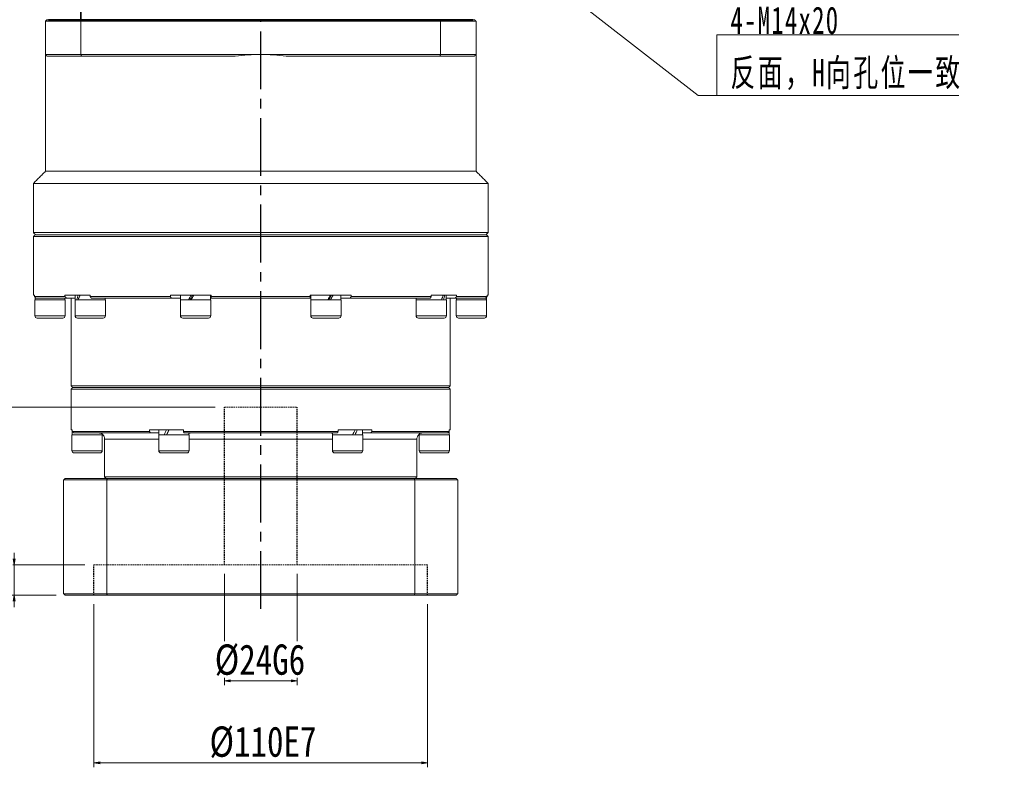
# Model space of a CAD drawing. Header units: millimetres. Extents: x -22 to 1187, y -4 to 839.
# Tile 3 of 8: x 261 to 585, y 304 to 550. Entities that reach past the tile are written whole.
import ezdxf

# ---------------------------------------------------------------- set-up
doc = ezdxf.new("R2010")
doc.units = ezdxf.units.MM
doc.linetypes.add('CENTER2', pattern=[28.575, 19.05, -3.175, 3.175, -3.175])
doc.linetypes.add('DASHED', pattern=[0.75, 0.5, -0.25])
doc.layers.add('3中心线层', color=1, linetype='CENTER2')
doc.layers.add('尺寸线层', color=3, linetype='Continuous', lineweight=18)
doc.layers.add('粗实线层', color=7, linetype='Continuous', lineweight=35)
doc.styles.add('宋体', font='SimSun.ttf', dxfattribs={"width": 0.8})
doc.styles.add('标准', font='SimSun.ttf', dxfattribs={"width": 0.667})
doc.dimstyles.new('A水平标注$0', dxfattribs={"dimtxt": 3.5, "dimasz": 2, "dimexe": 1.5, "dimexo": 3, "dimgap": 1.1, "dimtad": 1, "dimtoh": 1, "dimdec": 4, "dimdsep": 46, "dimtxsty": '宋体', "dimblk": 'OPEN', "dimcen": 3, "dimclrd": 3, "dimclre": 3, "dimclrt": 6, "dimadec": 0, "dimazin": 0, "dimtm": 1e-09, "dimtfac": 1, "dimtdec": 4, "dimtix": 1, "dimtmove": 0, "dimatfit": 3, "dimldrblk": 'OPEN', "dimfxl": 0, "dimlwd": 13, "dimlwe": 13, "dimarcsym": 0})

# ---------------------------------------------------------------- blocks, each defined once
blk = doc.blocks.new('*X5')
at = {"layer": '尺寸线层', "linetype": 'Continuous'}
blk.add_hatch(color=0, dxfattribs=at).paths.add_polyline_path([(-95.36, 69.41), (-87.56, 64.77), (-88.94, 62.99)], flags=0)
at = {"layer": '尺寸线层', "color": 0, "linetype": 'Continuous'}
blk.add_line((-95.36, 69.41), (-6.11, 0), dxfattribs=at)
at = {"layer": '尺寸线层', "color": 0}
for p, q in [((0, 20.01), (79.78, 20.01)), ((0, 0), (0, 20.01)), ((-6.11, 0), (0, 0)), ((0, 0), (79.78, 0))]:
    blk.add_line(p, q, dxfattribs=at)
at = {"layer": '尺寸线层', "color": 0, "insert": (4.5, 1.8), "char_height": 9, "width": 150.5686, "attachment_point": 7, "line_spacing_factor": 1.15057, "style": '标准'}
blk.add_mtext('\\T1.1;4-M14x20\\P反面，H向孔位一致', dxfattribs=at)
blk = doc.blocks.new('_Open')
at = {"color": 0, "linetype": 'ByBlock', "lineweight": -2}
for p, q in [((-1, 0.17), (0, 0)), ((-1, -0.17), (0, 0)), ((0, 0), (-1, 0))]:
    blk.add_line(p, q, dxfattribs=at)
blk = doc.blocks.new('*D48')
at = {"layer": 'Defpoints', "color": 0, "transparency": 16777216}
for p in [(285.01, 360.39), (395.01, 360.39), (395.01, 305.13)]:
    blk.add_point(p, dxfattribs=at)
at = {"layer": '尺寸线层', "color": 3, "lineweight": 13, "transparency": 16777216}
for p, q in [((285.01, 357.39), (285.01, 303.63)), ((395.01, 357.39), (395.01, 303.63)), ((287.01, 305.13), (393.01, 305.13))]:
    blk.add_line(p, q, dxfattribs=at)
at = {"layer": '尺寸线层', "color": 3, "lineweight": 13, "transparency": 16777216, "xscale": 2, "yscale": 2, "zscale": 2, "rotation": 180}
blk.add_blockref('_Open', (285.01, 305.13), dxfattribs=at)
at = {"layer": '尺寸线层', "color": 3, "lineweight": 13, "transparency": 16777216, "xscale": 2, "yscale": 2, "zscale": 2}
blk.add_blockref('_Open', (395.01, 305.13), dxfattribs=at)
at = {"layer": '尺寸线层', "color": 6, "transparency": 16777216, "insert": (340.76, 311.88), "char_height": 10, "attachment_point": 5, "style": '宋体', "bg_fill": 3, "box_fill_scale": 1.1, "bg_fill_color": 257, "bg_fill_transparency": 0}
blk.add_mtext('%%C110E7', dxfattribs=at)
blk = doc.blocks.new('*D49')
at = {"layer": 'Defpoints', "color": 0, "transparency": 16777216}
for p in [(328.01, 370.39), (352.01, 370.39), (352.01, 332.18)]:
    blk.add_point(p, dxfattribs=at)
at = {"layer": '尺寸线层', "color": 3, "lineweight": 13, "transparency": 16777216}
for p, q in [((328.01, 367.39), (328.01, 330.68)), ((352.01, 367.39), (352.01, 330.68)), ((330.01, 332.18), (350.01, 332.18))]:
    blk.add_line(p, q, dxfattribs=at)
at = {"layer": '尺寸线层', "color": 3, "lineweight": 13, "transparency": 16777216, "xscale": 2, "yscale": 2, "zscale": 2, "rotation": 180}
blk.add_blockref('_Open', (328.01, 332.18), dxfattribs=at)
at = {"layer": '尺寸线层', "color": 3, "lineweight": 13, "transparency": 16777216, "xscale": 2, "yscale": 2, "zscale": 2}
blk.add_blockref('_Open', (352.01, 332.18), dxfattribs=at)
at = {"layer": '尺寸线层', "color": 6, "transparency": 16777216, "insert": (339.75, 338.93), "char_height": 10, "attachment_point": 5, "style": '宋体', "bg_fill": 3, "box_fill_scale": 1.1, "bg_fill_color": 257, "bg_fill_transparency": 0}
blk.add_mtext('%%C24G6', dxfattribs=at)
blk = doc.blocks.new('*D50')
at = {"layer": 'Defpoints', "color": 0, "transparency": 16777216}
for p in [(285.01, 370.39), (258.66, 360.39), (275.51, 360.39)]:
    blk.add_point(p, dxfattribs=at)
at = {"layer": '尺寸线层', "color": 3, "lineweight": 13, "transparency": 16777216}
for p, q in [((258.66, 372.39), (258.66, 374.39)), ((282.01, 370.39), (257.16, 370.39)), ((258.66, 370.39), (258.66, 360.39)), ((272.51, 360.39), (257.16, 360.39)), ((258.66, 358.39), (258.66, 356.39))]:
    blk.add_line(p, q, dxfattribs=at)
at = {"layer": '尺寸线层', "color": 3, "lineweight": 13, "transparency": 16777216, "xscale": 2, "yscale": 2, "zscale": 2}
for p, rotation in [((258.66, 370.39), 270), ((258.66, 360.39), 90)]:
    blk.add_blockref('_Open', p, dxfattribs=dict(at, rotation=rotation))
at = {"layer": '尺寸线层', "color": 6, "transparency": 16777216, "insert": (252.27, 365.39), "char_height": 10, "attachment_point": 5, "rotation": 90, "style": '宋体', "bg_fill": 3, "box_fill_scale": 1.1, "bg_fill_color": 257, "bg_fill_transparency": 0}
blk.add_mtext('10', dxfattribs=at)
blk = doc.blocks.new('*D51')
at = {"layer": 'Defpoints', "color": 0, "transparency": 16777216}
for p in [(328.01, 422.39), (240.33, 360.39), (275.51, 360.39)]:
    blk.add_point(p, dxfattribs=at)
at = {"layer": '尺寸线层', "color": 3, "lineweight": 13, "transparency": 16777216}
for p, q in [((325.01, 422.39), (238.83, 422.39)), ((240.33, 420.39), (240.33, 362.39)), ((272.51, 360.39), (238.83, 360.39))]:
    blk.add_line(p, q, dxfattribs=at)
at = {"layer": '尺寸线层', "color": 3, "lineweight": 13, "transparency": 16777216, "xscale": 2, "yscale": 2, "zscale": 2}
for p, rotation in [((240.33, 422.39), 90), ((240.33, 360.39), 270)]:
    blk.add_blockref('_Open', p, dxfattribs=dict(at, rotation=rotation))
at = {"layer": '尺寸线层', "color": 6, "transparency": 16777216, "insert": (233.83, 391.39), "char_height": 10, "attachment_point": 5, "rotation": 90, "style": '宋体', "bg_fill": 3, "box_fill_scale": 1.1, "bg_fill_color": 256, "bg_fill_true_color": 13158600, "bg_fill_transparency": 0}
blk.add_mtext('62', dxfattribs=at)

msp = doc.modelspace()

# ---------------------------------------------------------------- linework, layer by layer
at = {"color": 7, "linetype": 'Continuous', "lineweight": 15}
for p, q in [((269.01112, 549.69203), (280.72158, 549.69203)), ((269.01112, 549.69203), (269.01112, 538.69203)), ((280.90317, 550.19203), (269.51112, 550.19203)), ((280.72158, 538.69203), (280.72158, 549.69203)), ((280.72158, 549.69203), (399.30067, 549.69203)), ((399.11907, 550.19203), (280.90317, 550.19203)), ((410.51112, 550.19203), (399.11907, 550.19203)), ((399.30067, 549.69203), (411.01112, 549.69203)), ((399.30067, 549.69203), (399.30067, 538.69203)), ((411.01112, 538.69203), (411.01112, 549.69203)), ((280.72158, 538.69203), (269.01112, 538.69203)), ((269.51112, 538.19203), (280.90317, 538.19203)), ((340.01112, 538.69203), (280.72158, 538.69203)), ((280.90317, 538.19203), (331.59982, 538.19203)), ((399.30067, 538.69203), (340.01112, 538.69203)), ((348.42242, 538.19203), (399.11907, 538.19203)), ((399.11907, 538.19203), (410.51112, 538.19203)), ((411.01112, 538.69203), (399.30067, 538.69203)), ((411.01112, 500.19203), (269.01112, 500.19203)), ((415.01112, 496.19203), (265.01112, 496.19203)), ((415.01112, 479.99203), (265.01112, 479.99203)), ((265.01112, 478.69203), (340.01112, 478.69203)), ((340.01112, 479.19203), (265.51112, 479.19203)), ((414.51112, 479.19203), (340.01112, 479.19203)), ((340.01112, 478.69203), (415.01112, 478.69203)), ((265.01112, 459.39203), (265.34586, 459.39203)), ((265.34586, 458.89203), (265.34586, 459.39203)), ((275.44529, 458.89203), (265.34586, 458.89203)), ((265.83571, 458.39203), (275.91873, 458.39203)), ((275.44529, 459.39203), (275.44529, 458.89203)), ((275.44529, 459.39203), (283.76603, 459.39203)), ((278.84444, 458.39203), (275.91873, 458.39203)), ((283.76603, 458.89203), (283.76603, 459.39203)), ((310.20666, 458.89203), (283.76603, 458.89203)), ((284.08517, 458.39203), (310.48287, 458.39203)), ((310.20666, 459.39203), (310.20666, 458.89203)), ((310.20666, 459.39203), (323.66991, 459.39203)), ((313.59444, 458.39203), (310.48287, 458.39203)), ((323.69907, 458.39203), (323.47444, 458.39203)), ((323.66991, 458.89203), (323.66991, 459.39203)), ((356.35233, 458.89203), (323.66991, 458.89203)), ((323.69645, 458.39203), (356.32579, 458.39203)), ((356.5478, 458.39203), (356.23228, 458.39203)), ((356.35233, 459.39203), (356.35233, 458.89203)), ((356.35233, 459.39203), (369.81558, 459.39203)), ((369.53938, 458.39203), (366.4278, 458.39203)), ((369.53938, 458.39203), (395.93707, 458.39203)), ((369.81558, 458.89203), (369.81558, 459.39203)), ((396.25622, 458.89203), (369.81558, 458.89203)), ((396.25622, 459.39203), (396.25622, 458.89203)), ((396.25622, 459.39203), (404.57696, 459.39203)), ((404.10351, 458.39203), (401.1778, 458.39203)), ((404.10351, 458.39203), (414.18654, 458.39203)), ((404.57696, 458.89203), (404.57696, 459.39203)), ((414.67638, 458.89203), (404.57696, 458.89203)), ((414.67638, 459.39203), (414.67638, 458.89203)), ((414.67638, 459.39203), (415.01112, 459.39203)), ((270.51112, 457.79203), (265.51112, 457.79203)), ((275.51112, 457.79203), (270.51112, 457.79203)), ((286.72337, 457.79203), (278.78444, 457.79203)), ((288.78444, 457.79203), (286.72337, 457.79203)), ((323.28972, 457.79203), (313.53444, 457.79203)), ((323.53444, 457.79203), (323.28972, 457.79203)), ((366.4878, 457.79203), (356.4878, 457.79203)), ((401.2378, 457.79203), (391.2378, 457.79203)), ((414.51112, 457.79203), (404.51112, 457.79203)), ((270.51112, 452.54203), (265.51112, 452.54203)), ((266.26112, 451.79203), (270.51112, 451.79203)), ((275.51112, 452.54203), (270.51112, 452.54203)), ((270.51112, 451.79203), (274.76112, 451.79203)), ((286.72337, 452.54203), (278.78444, 452.54203)), ((279.53444, 451.79203), (286.28253, 451.79203)), ((286.28253, 451.79203), (288.03444, 451.79203)), ((288.78444, 452.54203), (286.72337, 452.54203)), ((323.28972, 452.54203), (313.53444, 452.54203)), ((314.28444, 451.79203), (322.57643, 451.79203)), ((322.57643, 451.79203), (322.78444, 451.79203)), ((323.53444, 452.54203), (323.28972, 452.54203)), ((366.4878, 452.54203), (356.4878, 452.54203)), ((357.2378, 451.79203), (365.7378, 451.79203)), ((401.2378, 452.54203), (391.2378, 452.54203)), ((391.9878, 451.79203), (400.4878, 451.79203)), ((414.51112, 452.54203), (404.51112, 452.54203)), ((405.26112, 451.79203), (413.76112, 451.79203)), ((402.51112, 429.39203), (277.51112, 429.39203)), ((340.01112, 428.89203), (278.01112, 428.89203)), ((278.01112, 428.89203), (402.01112, 428.89203)), ((402.01112, 428.89203), (340.01112, 428.89203)), ((277.51112, 428.39203), (340.01112, 428.39203)), ((340.01112, 428.39203), (402.51112, 428.39203)), ((277.51112, 414.89203), (277.84501, 414.89203)), ((282.76112, 413.29203), (277.76112, 413.29203)), ((277.84501, 414.39203), (277.84501, 414.89203)), ((303.34074, 414.39203), (277.84501, 414.39203)), ((278.33867, 413.89203), (303.66295, 413.89203)), ((287.76112, 413.29203), (282.76112, 413.29203)), ((303.34074, 414.89203), (303.34074, 414.39203)), ((303.34074, 414.89203), (314.51539, 414.89203)), ((303.66295, 413.89203), (306.44612, 413.89203)), ((315.71625, 413.29203), (306.38612, 413.29203)), ((314.51539, 414.39203), (314.51539, 414.89203)), ((365.50685, 414.39203), (314.51539, 414.39203)), ((314.68684, 413.89203), (365.3354, 413.89203)), ((316.38612, 413.29203), (315.71625, 413.29203)), ((316.69788, 413.89203), (316.88612, 413.89203)), ((363.13612, 413.89203), (363.32437, 413.89203)), ((373.63612, 413.29203), (363.63612, 413.29203)), ((365.50685, 414.89203), (365.50685, 414.39203)), ((365.50685, 414.89203), (376.68151, 414.89203)), ((373.57612, 413.89203), (376.35929, 413.89203)), ((376.35929, 413.89203), (401.68357, 413.89203)), ((376.68151, 414.39203), (376.68151, 414.89203)), ((402.17724, 414.39203), (376.68151, 414.39203)), ((402.26112, 413.29203), (392.26112, 413.29203)), ((402.17724, 414.89203), (402.17724, 414.39203)), ((402.17724, 414.89203), (402.51112, 414.89203)), ((288.51112, 411.89203), (306.38612, 411.89203)), ((316.38612, 411.89203), (363.63612, 411.89203)), ((373.63612, 411.89203), (391.51112, 411.89203)), ((282.76112, 408.04203), (277.76112, 408.04203)), ((278.51112, 407.29203), (282.76112, 407.29203)), ((287.76112, 408.04203), (282.76112, 408.04203)), ((282.76112, 407.29203), (287.01112, 407.29203)), ((315.71625, 408.04203), (306.38612, 408.04203)), ((307.13612, 407.29203), (315.06673, 407.29203)), ((315.06673, 407.29203), (315.63612, 407.29203)), ((316.38612, 408.04203), (315.71625, 408.04203)), ((373.63612, 408.04203), (363.63612, 408.04203)), ((364.38612, 407.29203), (372.88612, 407.29203)), ((402.26112, 408.04203), (392.26112, 408.04203)), ((393.01112, 407.29203), (401.51112, 407.29203)), ((275.01112, 398.39203), (289.20512, 398.39203)), ((275.01112, 398.39203), (275.01112, 360.89203)), ((289.37764, 398.89203), (275.51112, 398.89203)), ((391.51112, 399.39203), (288.51112, 399.39203)), ((289.20512, 398.39203), (390.81713, 398.39203)), ((289.20512, 360.89203), (289.20512, 398.39203)), ((390.64461, 398.89203), (289.37764, 398.89203)), ((404.51112, 398.89203), (390.64461, 398.89203)), ((390.81713, 398.39203), (405.01112, 398.39203)), ((390.81713, 398.39203), (390.81713, 360.89203)), ((405.01112, 360.89203), (405.01112, 398.39203)), ((289.20512, 360.89203), (275.01112, 360.89203)), ((390.81713, 360.89203), (289.20512, 360.89203)), ((405.01112, 360.89203), (390.81713, 360.89203)), ((275.51112, 360.39203), (289.37764, 360.39203)), ((289.37764, 360.39203), (390.64461, 360.39203)), ((390.64461, 360.39203), (404.51112, 360.39203))]:
    msp.add_line(p, q, dxfattribs=at)
at = {"color": 6, "linetype": 'DASHED', "lineweight": 15}
for p, q in [((328.01112, 422.39203), (352.01112, 422.39203)), ((285.01112, 370.39203), (395.01112, 370.39203))]:
    msp.add_line(p, q, dxfattribs=at)
at = {"color": 7, "linetype": 'Continuous', "lineweight": 15}
for centre, radius, start, end in [((340.01112, 467.69203), 71, 90, 96.8037548), ((340.01112, 467.69203), 71, 83.1962452, 90), ((266.26112, 452.54203), 0.75, 180, 270), ((274.76112, 452.54203), 0.75, 270, 0), ((279.53444, 452.54203), 0.75, 180, 270), ((288.03444, 452.54203), 0.75, 270, 0), ((314.28444, 452.54203), 0.75, 180, 270), ((322.78444, 452.54203), 0.75, 270, 0), ((357.2378, 452.54203), 0.75, 180, 270), ((365.7378, 452.54203), 0.75, 270, 0), ((391.9878, 452.54203), 0.75, 180, 270), ((400.4878, 452.54203), 0.75, 270, 0), ((405.26112, 452.54203), 0.75, 180, 270), ((413.76112, 452.54203), 0.75, 270, 0), ((286.51112, 411.89203), 2, 0, 30.1681269), ((393.51112, 411.89203), 2, 149.8150812, 180), ((278.51112, 408.04203), 0.75, 180, 270), ((287.01112, 408.04203), 0.75, 270, 0), ((307.13612, 408.04203), 0.75, 180, 270), ((315.63612, 408.04203), 0.75, 270, 0), ((364.38612, 408.04203), 0.75, 180, 270), ((372.88612, 408.04203), 0.75, 270, 0), ((393.01112, 408.04203), 0.75, 180, 270), ((401.51112, 408.04203), 0.75, 270, 0)]:
    msp.add_arc(centre, radius, start, end, dxfattribs=at)
at = {"color": 7, "linetype": 'Continuous', "lineweight": 15, "extrusion": (0, 0, -1)}
for centre, major_axis, ratio, start_param, end_param in [((270.51112, 457.79203), (0, 8.55633), 0.577350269, 4.71238898, 4.809291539), ((283.78444, 459.39203), (3.53747, 8.43319), 0.408881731, 4.354424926, 4.542528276), ((283.78444, 457.79203), (3.53747, 8.43319), 0.408881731, 4.542528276, 4.730631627), ((318.53444, 459.39203), (4.80121, 8.53127), 0.13629391, 4.44773239, 4.63583574), ((318.53444, 459.39203), (3.24616, 5.76811), 0.13629391, 4.355607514, 4.63583574), ((318.53444, 457.79203), (4.80121, 8.53127), 0.13629391, 4.63583574, 4.823939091), ((361.4878, 459.39203), (4.80121, 8.53127), 0.13629391, 1.494243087, 1.682346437), ((361.4878, 457.79203), (3.24616, 5.76811), 0.13629391, 1.214014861, 1.494243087), ((361.4878, 457.79203), (4.80121, 8.53127), 0.13629391, 1.306139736, 1.494243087), ((396.2378, 459.39203), (3.53747, 8.43319), 0.408881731, 1.400935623, 1.589038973), ((396.2378, 457.79203), (3.53747, 8.43319), 0.408881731, 1.212832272, 1.400935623), ((409.51112, 459.39203), (0, 8.55633), 0.577350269, 1.661661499, 1.758899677), ((409.51112, 457.79203), (0, 8.55633), 0.577350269, 1.473893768, 1.570796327), ((282.76112, 414.89203), (0, 8.55633), 0.577350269, 4.618754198, 4.71238898), ((282.76112, 413.29203), (0, 8.55633), 0.577350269, 4.71238898, 4.837645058), ((311.38612, 414.89203), (4.54557, 8.49348), 0.227735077, 4.403003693, 4.591107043), ((311.38612, 413.29203), (4.54557, 8.49348), 0.227735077, 4.591107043, 4.779210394), ((311.38612, 414.89203), (3.07332, 5.74255), 0.227735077, 4.452374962, 4.591107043), ((368.63612, 414.89203), (4.54557, 8.49348), 0.227735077, 1.44951439, 1.63761774), ((368.63612, 413.29203), (3.07332, 5.74255), 0.227735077, 1.310782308, 1.44951439), ((368.63612, 413.29203), (4.54557, 8.49348), 0.227735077, 1.261411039, 1.44951439), ((397.26112, 414.89203), (0, 8.55633), 0.577350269, 1.570796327, 1.758899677), ((397.26112, 413.29203), (0, 8.55633), 0.577350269, 1.477161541, 1.570796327)]:
    msp.add_ellipse(centre, major_axis=major_axis, ratio=ratio, start_param=start_param, end_param=end_param, dxfattribs=at)
at = {"color": 7, "linetype": 'Continuous', "lineweight": 15}
for points in [[(269.51112, 550.19203), (269.01112, 549.69203)], [(280.90317, 550.19203), (280.72158, 549.69203)], [(399.11907, 550.19203), (399.30067, 549.69203)], [(411.01112, 549.69203), (410.51112, 550.19203)], [(269.01112, 500.19203), (269.01112, 538.69203)], [(269.51112, 538.19203), (269.01112, 538.69203)], [(280.90317, 538.19203), (280.72158, 538.69203)], [(399.11907, 538.19203), (399.30067, 538.69203)], [(410.51112, 538.19203), (411.01112, 538.69203)], [(411.01112, 538.69203), (411.01112, 500.19203)], [(265.01112, 496.19203), (269.01112, 500.19203)], [(411.01112, 500.19203), (415.01112, 496.19203)], [(265.01112, 479.99203), (265.01112, 496.19203)], [(415.01112, 496.19203), (415.01112, 479.99203)], [(265.81112, 479.19203), (265.01112, 479.99203)], [(265.01112, 478.69203), (265.51112, 479.19203)], [(265.01112, 459.39203), (265.01112, 478.69203)], [(415.01112, 479.99203), (414.21112, 479.19203)], [(414.51112, 479.19203), (415.01112, 478.69203)], [(415.01112, 478.69203), (415.01112, 459.39203)], [(265.34586, 458.89203), (265.83571, 458.39203)], [(275.91873, 458.39203), (275.44529, 458.89203)], [(275.45112, 458.39203), (275.45112, 457.79203)], [(277.51112, 429.39203), (277.51112, 458.39203)], [(278.84444, 457.79203), (278.84444, 459.39203)], [(283.76603, 458.89203), (284.08517, 458.39203)], [(288.72444, 458.39203), (288.72444, 457.79203)], [(310.48287, 458.39203), (310.20666, 458.89203)], [(313.59444, 457.79203), (313.59444, 459.39203)], [(323.47444, 459.39203), (323.47444, 457.79203)], [(323.66991, 458.89203), (323.69645, 458.39203)], [(356.32579, 458.39203), (356.35233, 458.89203)], [(356.5478, 457.79203), (356.5478, 459.39203)], [(366.4278, 459.39203), (366.4278, 457.79203)], [(369.81558, 458.89203), (369.53938, 458.39203)], [(391.2978, 457.79203), (391.2978, 458.39203)], [(395.93707, 458.39203), (396.25622, 458.89203)], [(401.1778, 459.39203), (401.1778, 457.79203)], [(402.51112, 458.39203), (402.51112, 429.39203)], [(404.57696, 458.89203), (404.10351, 458.39203)], [(404.57112, 457.79203), (404.57112, 458.39203)], [(414.18654, 458.39203), (414.67638, 458.89203)], [(265.51112, 452.54203), (265.51112, 457.79203)], [(275.51112, 457.79203), (275.51112, 452.54203)], [(278.78444, 452.54203), (278.78444, 457.79203)], [(288.78444, 457.79203), (288.78444, 452.54203)], [(313.53444, 452.54203), (313.53444, 457.79203)], [(323.53444, 457.79203), (323.53444, 452.54203)], [(356.4878, 452.54203), (356.4878, 457.79203)], [(366.4878, 457.79203), (366.4878, 452.54203)], [(391.2378, 452.54203), (391.2378, 457.79203)], [(401.2378, 457.79203), (401.2378, 452.54203)], [(404.51112, 452.54203), (404.51112, 457.79203)], [(414.51112, 457.79203), (414.51112, 452.54203)], [(278.01112, 428.89203), (277.51112, 429.39203)], [(277.51112, 428.39203), (278.01112, 428.89203)], [(402.51112, 429.39203), (402.01112, 428.89203)], [(402.01112, 428.89203), (402.51112, 428.39203)], [(277.51112, 414.89203), (277.51112, 428.39203)], [(402.51112, 428.39203), (402.51112, 414.89203)], [(277.76112, 408.04203), (277.76112, 413.29203)], [(277.84501, 414.39203), (278.33867, 413.89203)], [(287.70112, 413.51709), (287.70112, 413.29203)], [(287.76112, 413.29203), (287.76112, 408.04203)], [(303.66295, 413.89203), (303.34074, 414.39203)], [(306.38612, 408.04203), (306.38612, 413.29203)], [(306.44612, 413.29203), (306.44612, 414.89203)], [(314.51539, 414.39203), (314.68684, 413.89203)], [(316.32612, 413.89203), (316.32612, 413.29203)], [(316.38612, 413.29203), (316.38612, 408.04203)], [(363.63612, 408.04203), (363.63612, 413.29203)], [(363.69612, 413.29203), (363.69612, 413.89203)], [(365.3354, 413.89203), (365.50685, 414.39203)], [(373.57612, 414.89203), (373.57612, 413.29203)], [(373.63612, 413.29203), (373.63612, 408.04203)], [(376.68151, 414.39203), (376.35929, 413.89203)], [(392.26112, 408.04203), (392.26112, 413.29203)], [(392.32112, 413.29203), (392.32112, 413.48443)], [(401.68357, 413.89203), (402.17724, 414.39203)], [(402.26112, 413.29203), (402.26112, 408.04203)], [(288.51112, 399.39203), (288.51112, 411.89203)], [(391.51112, 411.89203), (391.51112, 399.39203)], [(275.01112, 398.39203), (275.51112, 398.89203)], [(289.01112, 398.89203), (288.51112, 399.39203)], [(289.37764, 398.89203), (289.20512, 398.39203)], [(390.81713, 398.39203), (390.64461, 398.89203)], [(391.51112, 399.39203), (391.01112, 398.89203)], [(404.51112, 398.89203), (405.01112, 398.39203)], [(275.51112, 360.39203), (275.01112, 360.89203)], [(289.20512, 360.89203), (289.37764, 360.39203)], [(390.64461, 360.39203), (390.81713, 360.89203)], [(405.01112, 360.89203), (404.51112, 360.39203)]]:
    msp.add_open_spline(points, degree=1, dxfattribs=at)
for points, knots in [([(288.24089, 412.89886), (288.23819, 412.90668), (288.22941, 412.93221), (287.85827, 413.49189), (287.25101, 413.84523), (286.78615, 413.88158), (286.6525, 413.89203)], [0, 0, 0, 0, 0.326549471, 1.065534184, 1.708406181, 1.967821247, 1.967821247, 1.967821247, 1.967821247]), ([(316.32612, 413.7503), (316.36217, 413.77125), (316.54515, 413.87757), (316.62985, 413.88559), (316.69788, 413.89203)], [0, 0, 0, 0, 0.0791132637, 0.4016294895, 0.4016294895, 0.4016294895, 0.4016294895]), ([(363.32437, 413.89203), (363.41036, 413.88029), (363.49952, 413.86811), (363.68938, 413.75919), (363.69612, 413.75532)], [0, 0, 0, 0, 0.3845346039, 0.3986983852, 0.3986983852, 0.3986983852, 0.3986983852]), ([(393.36975, 413.89203), (393.1857, 413.87305), (392.64142, 413.8169), (392.15189, 413.4282), (391.86862, 413.0688), (391.75214, 412.84401), (391.77538, 412.88764), (391.78136, 412.89887)], [0, 0, 0, 0, 0.371254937, 1.097915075, 1.483628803, 1.880459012, 2.017902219, 2.017902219, 2.017902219, 2.017902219])]:
    msp.add_open_spline(points, degree=3, knots=knots, dxfattribs=at)
at = {"layer": '3中心线层'}
msp.add_line((340.01112, 355.84322), (340.01112, 550.19203), dxfattribs=at)
at = {"layer": '3中心线层', "color": 6, "linetype": 'DASHED'}
for p, q in [((328.01112, 370.39203), (328.01112, 422.39203)), ((352.01112, 370.39203), (352.01112, 422.39203)), ((285.01112, 360.39203), (285.01112, 370.39203)), ((395.01112, 360.39203), (395.01112, 370.39203))]:
    msp.add_line(p, q, dxfattribs=at)
at = {"layer": '粗实线层'}
for p, q in [((280.72158, 550.19203), (280.72158, 568.69203)), ((270.01112, 550.19203), (410.01112, 550.19203))]:
    msp.add_line(p, q, dxfattribs=at)

# ---------------------------------------------------------------- block references
at = {"layer": '尺寸线层'}
msp.add_blockref('*X5', (490.40845, 525.14266), dxfattribs=at)

# ---------------------------------------------------------------- next in the draw order: dimensions: what is measured, and where the dimension line sits
dim = msp.add_linear_dim(base=(395.01112, 305.1283), p1=(285.01112, 360.39203), p2=(395.01112, 360.39203), text='%%C<>E7', dimstyle='A水平标注$0', override={"dimtxt": 10, "dimgap": 1.5, "dimblk": 'Open', "dimtfill": 1, "dimtfillclr": 256}, dxfattribs=at)
dim.commit()
dim.dimension.update_dxf_attribs({"geometry": '*D48', "text_midpoint": (340.75502, 305.1283), "dimtype": 160})

# ---------------------------------------------------------------- next in the draw order: dimensions: what is measured, and where the dimension line sits
dim = msp.add_linear_dim(base=(258.65871, 360.39203), p1=(285.01112, 370.39203), p2=(275.51112, 360.39203), angle=90, dimstyle='A水平标注$0', override={"dimtxt": 10, "dimgap": 1.5, "dimblk": 'Open', "dimtfill": 1, "dimtfillclr": 256}, dxfattribs=at)
dim.commit()
dim.dimension.update_dxf_attribs({"geometry": '*D50', "text_midpoint": (252.27044, 365.39203)})
dim = msp.add_linear_dim(base=(352.01112, 332.17558), p1=(328.01112, 370.39203), p2=(352.01112, 370.39203), text='%%C<>G6', dimstyle='A水平标注$0', override={"dimtxt": 10, "dimgap": 1.5, "dimblk": 'Open', "dimtfill": 1, "dimtfillclr": 256}, dxfattribs=at)
dim.commit()
dim.dimension.update_dxf_attribs({"geometry": '*D49', "text_midpoint": (339.75327, 332.17558), "dimtype": 160})

# ---------------------------------------------------------------- next in the draw order: dimensions: what is measured, and where the dimension line sits
dim = msp.add_linear_dim(base=(240.33365, 360.39203), p1=(328.01112, 422.39203), p2=(275.51112, 360.39203), angle=90, dimstyle='A水平标注$0', override={"dimtxt": 10, "dimgap": 1.5, "dimblk": 'Open', "dimtfill": 1, "dimtfillclr": 256}, dxfattribs=at)
dim.commit()
dim.dimension.update_dxf_attribs({"geometry": '*D51', "text_midpoint": (233.83365, 391.39203)})

doc.saveas('drawing.dxf')
